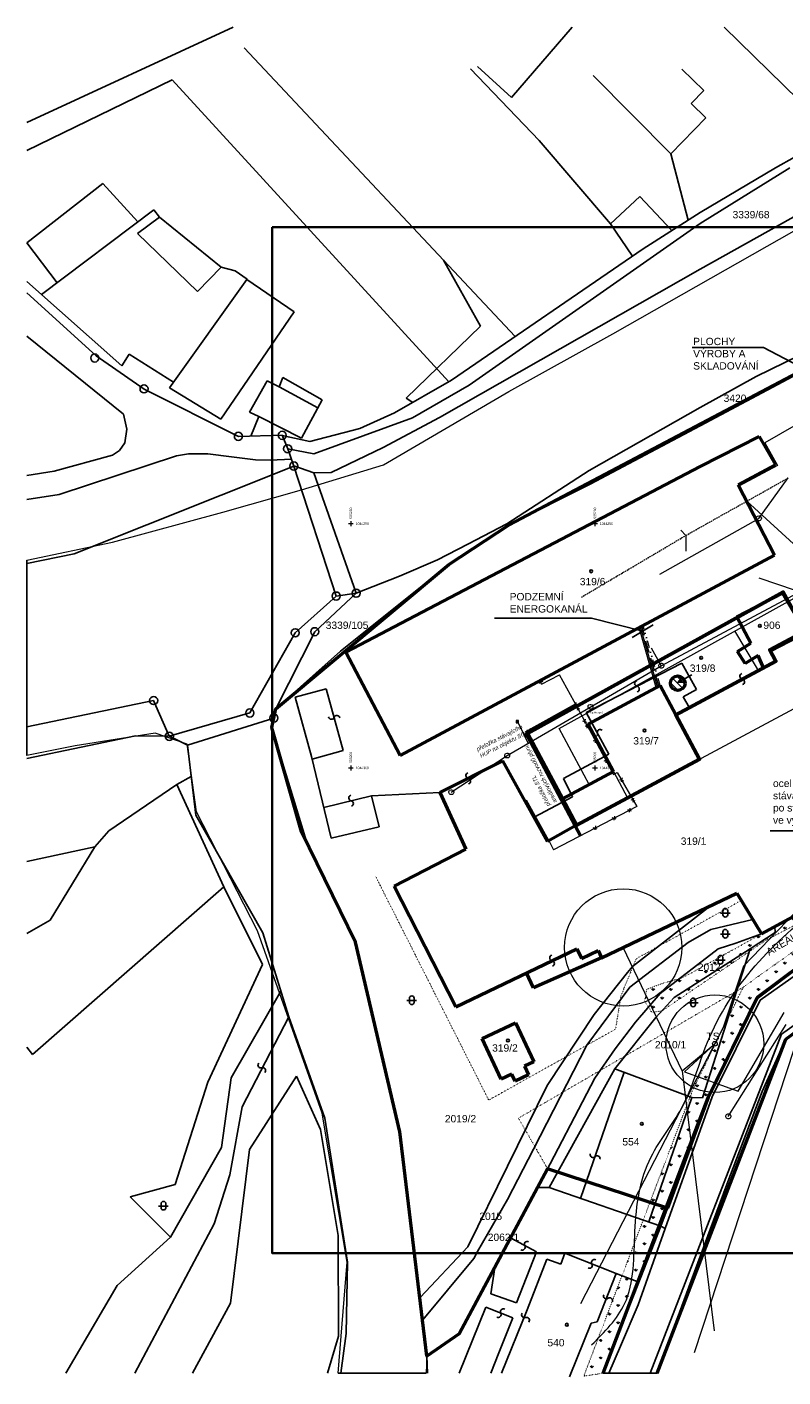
# Model space of a CAD drawing. Header units: millimetres. Extents: x 86477 to 788943, y -27515 to 248801.
# Tile 1 of 10: x 86477 to 241336, y -27515 to 248801. Entities that reach past the tile are written whole.
import ezdxf
from ezdxf.enums import TextEntityAlignment as Align
from ezdxf.lldxf.tags import DXFTag

# ---------------------------------------------------------------- set-up
doc = ezdxf.new("R2010")
doc.units = ezdxf.units.MM
for name, pattern in [('ACAD_ISO06W100', [36, 24, -3, 0, -3, 0, -3, 0, -3]), ('DASHED', [4.5, 3, -1.5]), ('DGN Style 2', [1864.39533, 1118.637198, -745.758132]), ('DIVIDE', [8, 3, -1.5, 0.25, -1.5, 0.25, -1.5]), ('DOT2', [0.875, 0.125, -0.75]), ('I-PLYN', [760, 500, -80, 100, -80])]:
    doc.linetypes.add(name, pattern=pattern)
for name, color, linetype, lineweight in [('hranice', 3, 'Continuous', 20), ('IN_C_TENKA', 7, 'Continuous', 18), ('IN_NS_TLUSTA', 1, 'Continuous', 60), ('IN_SRAFY', 8, 'Continuous', 9), ('OstElektroNNnadz', 232, '_EL_VEDENI_NN_NADZ', 13), ('OstElektroNnPodz', 1, '660B', 13), ('OstKanDest', 32, '626B', 13), ('OstKanSplask', 34, 'KANALIZACE_SPLASKOVA_PODZ', 13), ('OstPlynNtl', 30, '633B', 13), ('OstSdelovaci', 216, 'EL_VEDENI_SLABOPROUD_PODZ', 13), ('OstVodPitna', 150, '616B', 13), ('Plyn', 7, 'Continuous', 30), ('sítě stávající', 5, 'Continuous', 15), ('Vrstva 1', 7, 'Continuous', 0), ('Vrstva 34', 7, 'Continuous', 0), ('Vrstva 39', 7, 'Continuous', 0)]:
    doc.layers.add(name, color=color, linetype=linetype, lineweight=lineweight)
for name, color, linetype in [('IN_BP_BOURACI PRACE', 40, 'Continuous'), ('IN_TEXT', 7, 'Continuous'), ('KATASTR', 116, 'Continuous'), ('OPLOCENÍ', 240, '212R'), ('ZTI_KAN-POPIS', 7, 'Continuous'), ('ZTI_POPIS', 7, 'Continuous')]:
    doc.layers.add(name, color=color, linetype=linetype)
doc.layers.add('IN_HELP', color=6, linetype='Continuous', plot=False)
doc.styles.add('INDRA', font='ariali.ttf')
doc.styles.add('Koty', font='arial.ttf')
doc.styles.add('ROMAND', font='romand.shx', dxfattribs={"width": 0.85})
doc.styles.get("Standard").update_dxf_attribs({"font": 'arial.ttf'})
doc.styles.add('Style-cs_Working', font='cs_Working.shx')
doc.linetypes.add('212R', pattern='A,10,[119,stn.shx,S=0.05,R=0,X=0,Y=0],0.0001', length=10.0001)
doc.linetypes.add('616B', pattern='A,5,-2,5,-5.5,[145,stn.shx,S=0.1,R=0,X=0,Y=0],-5.5,5,-2', length=30)
doc.linetypes.add('626B', pattern='A,5,-2,5,-5.5,[150,stn.shx,S=0.1,R=0,X=0,Y=0],-5.5,5,-2', length=30)
doc.linetypes.add('633B', pattern='A,5,-2,5,-5.5,[155,stn.shx,S=0.1,R=0,X=0,Y=0],-5.5,5,-2', length=30)
doc.linetypes.add('660B', pattern='A,5,-2,5,-5.5,[166,stn.shx,S=0.1,R=0,X=0,Y=0],-5.5,5,-2', length=30)
doc.linetypes.add('_EL_VEDENI_NN_NADZ', pattern='A,10,-15,[109,cadkon.shx,S=5,R=0,X=0,Y=0],-50,10,-10', length=95)
doc.linetypes.add('EL_VEDENI_NADZ', pattern='A,10,-15,[107,cadkon.shx,S=5,R=0,X=0,Y=0],-50,10,-10', length=95)
doc.linetypes.add('EL_VEDENI_NN_PODZ', pattern='A,35,-15,[109,cadkon.shx,S=5,R=0,X=0,Y=0],-50', length=100)
doc.linetypes.add('EL_VEDENI_SLABOPROUD_PODZ', pattern='A,35,-30,[116,cadkon.shx,S=5,R=0,X=0,Y=0],-35', length=100)
doc.linetypes.add('EL_VEDENI_VN_PODZ', pattern='A,35,-15,[110,cadkon.shx,S=5,R=0,X=0,Y=0],-50', length=100)
doc.linetypes.add('HRANICE1', pattern='A,6.35,-2.54,[133,ltypeshp.shx,S=2.54,R=0,X=-2.54,Y=0],-2.54,25.4', length=36.83)
doc.linetypes.add('KANALIZACE_SPLASKOVA_PODZ', pattern='A,35,-15,[102,cadkon.shx,S=5,R=0,X=0,Y=5],-5,[102,cadkon.shx,S=5,R=0,X=20,Y=5],30,-15', length=100)
doc.linetypes.add('OCH_PASMO_PRUM_ZAVODU', pattern='A,17.5,[134,cadkon.shx,S=5,R=0,X=0,Y=-5],17.5,-10,0,-10', length=55)
tags = doc.linetypes.add('PLYN', pattern='A,12.7,-5.08,["GAS",Standard,S=2.54,R=0,X=-2.54,Y=-1.27],-6.35', length=24.13).pattern_tags.tags
tags[6] = DXFTag(74, 10)
doc.linetypes.add('PLYN_POTRUBI_ST_PODZ', pattern='A,35,-15,[113,cadkon.shx,S=5,R=0,X=0,Y=0],-50', length=100)
doc.linetypes.add('PRIMARNI_TEPLOVOD_NADZ', pattern='A,10,-15,[123,cadkon.shx,S=1.25,R=0,X=0,Y=0],-50,10,-10', length=95)
doc.linetypes.add('VODOVOD_NADZ', pattern='A,10,-15,[119,cadkon.shx,S=1.25,R=0,X=0,Y=0],-50,10,-10', length=95)
doc.dimstyles.new('IP 1_100', dxfattribs={"dimscale": 100, "dimtxt": 2.5, "dimasz": 2, "dimexe": 1, "dimexo": 1, "dimgap": 1, "dimtad": 1, "dimdec": 0, "dimzin": 0, "dimdsep": 46, "dimtxsty": 'ROMAND', "dimblk": 'ARCHTICK', "dimcen": 0.09, "dimdle": 1, "dimclrd": 256, "dimclre": 256, "dimclrt": 7, "dimadec": 0, "dimazin": 0, "dimtfac": 1, "dimtdec": 0, "dimtix": 1, "dimtmove": 2, "dimatfit": 3, "dimldrblk": 'OBLIQUE', "dimfxl": 20, "dimfxlon": 1, "dimtolj": 1, "dimtzin": 0, "dimarcsym": 0})
pattern_1 = [(90, (119572.2, -39996.2), (-1796.051, 1796.051), [476.25, -3115.852]), (45, (119572.2, -39996.2), (-1796.05, 1796.05), [476.25, -2063.75]), (135, (119572.2, -39996.2), (-1796.05, -1796.05), [476.25, -2063.75])]

# ---------------------------------------------------------------- blocks, each defined once
blk = doc.blocks.new('_ArchTick')
at = {"color": 0, "linetype": 'ByBlock', "lineweight": 13, "const_width": 0.15}
blk.add_lwpolyline([(-0.5, -0.5), (0.5, 0.5)], dxfattribs=at)
blk = doc.blocks.new('Z620_2')
at = {"layer": 'Vrstva 34', "color": 32, "linetype": 'Continuous', "lineweight": 0}
for p, q in [((-0.5, 0.1), (-0.45, 0.25)), ((-0.5, -0.1), (-0.5, 0.1)), ((-0.45, 0.25), (-0.35, 0.4)), ((-0.35, 0.4), (-0.1, 0.5)), ((-0.1, 0.5), (0.1, 0.5)), ((0.1, 0.5), (0.35, 0.4)), ((0.35, 0.4), (0.45, 0.25)), ((0.45, 0.25), (0.5, 0.1)), ((0.5, 0.1), (0.5, -0.1)), ((-0.4, -0.35), (-0.5, -0.1)), ((-0.25, -0.45), (-0.4, -0.35)), ((-0.1, -0.5), (-0.25, -0.45)), ((0.1, -0.5), (-0.1, -0.5)), ((0.25, -0.45), (0.1, -0.5)), ((0.4, -0.35), (0.25, -0.45)), ((0.5, -0.1), (0.4, -0.35))]:
    blk.add_line(p, q, dxfattribs=at)
blk = doc.blocks.new('Z620')
at = {"layer": 'Vrstva 34', "color": 32, "linetype": 'Continuous', "lineweight": 13}
for p, q in [((-0.5, 0.1), (-0.45, 0.25)), ((-0.5, -0.1), (-0.5, 0.1)), ((-0.45, 0.25), (-0.35, 0.4)), ((-0.35, 0.4), (-0.1, 0.5)), ((-0.1, 0.5), (0.1, 0.5)), ((0.1, 0.5), (0.35, 0.4)), ((0.35, 0.4), (0.45, 0.25)), ((0.45, 0.25), (0.5, 0.1)), ((0.5, 0.1), (0.5, -0.1)), ((-0.4, -0.35), (-0.5, -0.1)), ((-0.25, -0.45), (-0.4, -0.35)), ((-0.1, -0.5), (-0.25, -0.45)), ((0.1, -0.5), (-0.1, -0.5)), ((0.25, -0.45), (0.1, -0.5)), ((0.4, -0.35), (0.25, -0.45)), ((0.5, -0.1), (0.4, -0.35))]:
    blk.add_line(p, q, dxfattribs=at)
blk = doc.blocks.new('Z630')
at = {"layer": 'Vrstva 34', "color": 32, "linetype": 'Continuous', "lineweight": 0}
for p, q in [((-0.25, 0.25), (-0.25, -0.25)), ((0.25, 0.25), (-0.25, 0.25)), ((-0.25, 0.25), (-0.15, 0.15)), ((-0.15, 0.15), (0.15, 0.15)), ((0.15, 0.05), (-0.15, 0.05)), ((-0.15, 0.05), (-0.15, -0.05)), ((0.15, 0.15), (0.15, 0.05)), ((0.25, -0.25), (0.25, 0.25)), ((-0.25, -0.25), (0.25, -0.25)), ((-0.15, -0.05), (0.15, -0.05)), ((0.15, -0.15), (-0.15, -0.15)), ((0.15, -0.05), (0.15, -0.15))]:
    blk.add_line(p, q, dxfattribs=at)

msp = doc.modelspace()

# ---------------------------------------------------------------- hatches: boundary and pattern name
at = {"layer": 'IN_SRAFY', "ltscale": 100}
h = msp.add_hatch(dxfattribs=at)
h.set_pattern_fill('ANSI31', color=42, scale=300, angle=90)
h.set_pattern_definition([(135, (119572.2, -39996.2), (-673.519, -673.519), [])])
h.paths.add_polyline_path([(221271, 114482, 1), (218271, 114482, 1)])
h = msp.add_hatch(dxfattribs=at)
h.set_pattern_fill('GRASS', color=74, scale=100)
h.set_pattern_definition(pattern_1)
h.paths.add_polyline_path([(284858, 74835), (265008, 68424), (254394, 63856), (235978, 49994), (226009, 29703), (204519, -26742), (200542, -27352), (222796, 31100), (233206, 52288), (252935, 66361), (263775, 71704), (285564, 78741)])
h = msp.add_hatch(dxfattribs=at)
h.set_pattern_fill('GRASS', color=74, scale=100)
h.set_pattern_definition(pattern_1)
h.paths.add_polyline_path([(220212, 54077), (216543, 53037), (213493, 51910), (212940, 49447), (213771, 48181), (216180, 50987)])
h.paths.add_polyline_path([(234585, 60149), (239726, 63464), (239665, 64681), (236946, 63199), (228812, 58679, -0.2273284), (229022, 58302), (229022, 57433, -0.8764223), (228025, 57442), (228025, 58242), (220855, 54259), (220212, 54077), (216180, 50987), (213771, 48181), (214474, 47109), (216456, 47345), (219066, 50151)])
h.paths.add_polyline_path([(234389, 59531), (234585, 60149), (219066, 50151), (216456, 47345)], flags=17)
h.paths.add_polyline_path([(246428, 66313), (245400, 67807), (239665, 64681), (239726, 63464), (234585, 60149), (234389, 59531), (237963, 61961)])
h.paths.add_polyline_path([(250258, 68282), (246409, 76700), (245928, 76466), (248990, 69764), (245400, 67807), (246428, 66313)])

# ---------------------------------------------------------------- linework, layer by layer
at = {"layer": 'hranice', "linetype": 'OCH_PASMO_PRUM_ZAVODU', "lineweight": 20, "ltscale": 100}
msp.add_spline([(202129, -20933), (208890, -12527), (210997, 2279), (214303, 17534), (220552, 27499), (225876, 41020), (249503, 69191), (299823, 89333), (318626, 92312), (367165, 107830), (414697, 130805), (432523, 140720), (462318, 147648), (485842, 148552)], degree=3, dxfattribs=at)
at = {"layer": 'IN_BP_BOURACI PRACE', "lineweight": 50, "ltscale": 100}
for p, q in [((231864, 128083), (241224, 132946)), ((241224, 132946), (245807, 125135)), ((234747, 122690), (231864, 128083)), ((232031, 121011), (234747, 122690)), ((233555, 118545), (232031, 121011)), ((236214, 120189), (233555, 118545)), ((237364, 117665), (236214, 120189)), ((216161, 114005), (201394, 106100)), ((219371, 108010), (216161, 114005)), ((201394, 106100), (206586, 96402))]:
    msp.add_line(p, q, dxfattribs=at)
msp.add_circle((219771, 114482), 1500, dxfattribs=at)
at = {"layer": 'IN_C_TENKA', "ltscale": 100}
for p, q in [((199022, 85445), (251919, 113763)), ((224227, 98939), (219371, 108010)), ((206586, 96402), (209460, 91033))]:
    msp.add_line(p, q, dxfattribs=at)
at = {"layer": 'IN_C_TENKA', "color": 152}
for points in [[(86477, 139675), (103968, 143387), (126575, 149519), (142722, 154038), (159516, 159201), (185191, 174209), (206505, 185989), (243615, 207084), (270146, 222421), (298758, 236717), (306301, 239577), (319566, 240097), (337514, 241136), (359883, 239577), (390056, 234638), (434008, 230720), (464794, 232030), (484329, 233341)], [(150221, -26742), (152050, -4022), (146958, 26514), (133660, 63835), (121212, 88150), (119315, 101990), (112716, 104284), (96362, 101704), (86477, 99680)]]:
    msp.add_lwpolyline(points, dxfattribs=at)
at = {"layer": 'IN_C_TENKA', "color": 152, "ltscale": 100}
msp.add_lwpolyline([(484329, 196581), (473741, 196197), (441500, 197729), (409400, 200670), (393082, 203076), (373020, 207620), (359473, 209538), (344418, 210485), (326730, 208696), (310938, 205961), (286125, 200129), (254898, 183647), (226912, 168875), (185254, 146887), (172917, 138812), (161902, 129637), (137448, 109267), (136620, 105448), (143956, 81479), (153994, 61076), (162820, 22651), (167034, -11225), (168393, -23265), (168235, -26742)], dxfattribs=at)
at = {"layer": 'IN_C_TENKA', "color": 165, "lineweight": 50, "ltscale": 100}
msp.add_lwpolyline([(254394, 63856), (236086, 50213), (226009, 29703), (217673, 7044), (193117, 15095), (174968, -18677), (168393, -23265), (162820, 22651), (153780, 61513), (142685, 84063), (136620, 105448), (137448, 109267), (172917, 138812), (185254, 146887), (286125, 200129)], dxfattribs=at)
at = {"layer": 'IN_C_TENKA', "color": 8, "lineweight": 50, "ltscale": 100}
for points in [[(204519, -26742), (226009, 29703), (235978, 49994), (254394, 63856), (265008, 68424), (310711, 83186), (350366, 94751), (353803, 96010), (360959, 99349), (384953, 111289), (416201, 127453), (431017, 135730), (442010, 138843), (454440, 140802), (484329, 139401)], [(215569, -26742), (241890, 41656), (261206, 55834), (292339, 67393), (304757, 71709), (360180, 90017), (390944, 104817), (434344, 127239), (447185, 130318), (467542, 130222), (484329, 128998)]]:
    msp.add_lwpolyline(points, dxfattribs=at)
at = {"layer": 'IN_C_TENKA', "color": 3, "linetype": 'DOT2', "lineweight": 20, "ltscale": 100}
for points in [[(243785, 82439), (250258, 68282), (237963, 61961), (216456, 47345), (214474, 47109), (212940, 49447), (213493, 51910), (216543, 53037), (220855, 54259), (236946, 63199)], [(232820, 70010), (211229, 58070), (208141, 50560), (207008, 43667), (181066, 29161), (157903, 74942)], [(233206, 52288), (187140, 25458), (193117, 15095)]]:
    msp.add_lwpolyline(points, dxfattribs=at)
msp.add_lwpolyline([(284858, 74835), (265008, 68424), (254394, 63856), (235978, 49994), (226009, 29703), (204519, -26742), (200542, -27352), (222796, 31100), (233206, 52288), (252935, 66361), (263775, 71704), (285564, 78741)], close=True, dxfattribs=at)
at = {"layer": 'IN_HELP'}
for p, q in [((86477, 99680), (86477, 139675)), ((150221, -26742), (168235, -26742)), ((204519, -26742), (215569, -26742))]:
    msp.add_line(p, q, dxfattribs=at)
at = {"layer": 'IN_HELP', "ltscale": 100}
msp.add_lwpolyline([(231864, 128083), (241224, 132946), (245826, 125145), (238609, 121333), (239854, 118976), (237374, 117643), (236214, 120189), (233555, 118545), (232031, 121011), (234747, 122690), (231864, 128083)], close=True, dxfattribs=at)
at = {"layer": 'IN_NS_TLUSTA', "ltscale": 100}
msp.add_lwpolyline([(188978, 104206), (196148, 90814), (199022, 85445), (209460, 91033), (224227, 98939), (219371, 108010), (239853, 118977), (238630, 121293), (245826, 125145), (241395, 133093)], close=True, dxfattribs=at)
at = {"layer": 'IN_TEXT', "color": 40, "ltscale": 100}
msp.add_line((263826, 84304), (238686, 84304), dxfattribs=at)
at = {"layer": 'KATASTR'}
for p, q in [((86477, 229250), (128692, 248801)), ((185752, 234405), (198175, 248801)), ((251793, 226703), (229254, 248801)), ((186503, 185443), (130929, 244555)), ((178758, 240743), (185752, 234405)), ((116231, 237983), (86477, 223552)), ((172898, 176189), (116231, 237983)), ((191395, 225547), (177317, 240251)), ((202448, 238856), (218376, 222833)), ((225146, 235788), (220635, 240173)), ((222555, 233122), (225146, 235788)), ((225548, 230212), (222555, 233122)), ((218376, 222833), (225548, 230212)), ((239797, 219976), (251793, 226703)), ((205986, 208487), (191395, 225547)), ((221910, 209281), (218376, 222833)), ((224377, 199258), (261386, 219976)), ((102002, 216754), (86477, 204646)), ((109163, 208910), (102002, 216754)), ((212036, 214122), (205986, 208487)), ((218551, 207128), (212036, 214122)), ((89476, 194055), (112453, 211393)), ((112453, 211393), (113589, 209887)), ((212724, 203392), (224377, 210863)), ((113589, 209887), (109143, 206532)), ((113589, 209887), (126231, 199639)), ((224377, 208575), (177031, 175525)), ((205986, 208487), (210511, 201877)), ((86477, 204646), (92658, 196456)), ((109143, 206532), (121424, 194664)), ((173434, 176496), (212724, 203392)), ((121424, 194664), (126231, 199639)), ((126231, 199639), (129100, 198916)), ((224377, 199258), (170964, 168876)), ((179354, 187595), (171780, 201104)), ((224377, 167151), (286125, 200129)), ((105876, 179433), (86477, 196728)), ((131530, 197142), (115691, 174977)), ((129100, 198916), (131547, 197167)), ((141222, 190487), (131530, 197142)), ((100615, 181484), (86477, 194393)), ((126160, 168552), (141222, 190487)), ((86477, 185541), (106250, 169571)), ((164135, 172856), (179354, 187595)), ((235866, 177288), (249004, 183687)), ((110457, 174677), (100615, 181484)), ((107425, 181860), (105876, 179433)), ((116479, 176080), (107425, 181860)), ((138152, 175162), (138893, 177042)), ((138893, 177042), (146932, 172484)), ((224377, 170907), (235866, 177288)), ((129783, 165007), (110457, 174677)), ((115691, 174977), (126160, 168552)), ((132052, 169977), (135644, 176358)), ((135644, 176358), (138152, 175162)), ((138152, 175162), (146067, 170884)), ((161778, 169821), (173434, 176496)), ((177031, 175525), (165445, 168839)), ((146932, 172484), (142713, 164678)), ((165519, 171964), (164135, 172856)), ((106250, 169571), (106907, 166453)), ((133994, 169046), (132052, 169977)), ((132311, 165072), (133994, 169046)), ((142713, 164678), (133994, 169046)), ((165445, 168839), (145211, 161445)), ((154640, 166614), (161778, 169821)), ((170964, 168876), (159443, 162713)), ((106907, 166453), (106509, 163714)), ((144425, 163931), (154640, 166614)), ((106509, 163714), (105423, 162130)), ((138736, 165236), (129783, 165007)), ((139875, 162477), (138736, 165236)), ((144425, 163931), (138736, 165180)), ((103988, 161143), (92043, 157915)), ((93089, 153093), (117099, 161014)), ((105423, 162130), (103988, 161143)), ((117099, 161014), (119560, 161422)), ((119560, 161422), (123554, 161462)), ((123554, 161462), (128381, 160849)), ((128381, 160849), (133318, 160237)), ((136287, 160127), (140670, 160336)), ((141141, 158943), (139875, 162477)), ((145211, 161445), (139886, 162463)), ((159443, 162713), (148754, 157604)), ((92043, 157915), (86477, 157017)), ((141141, 158920), (96117, 140999)), ((133318, 160237), (136287, 160127)), ((149819, 132336), (141141, 158943)), ((145208, 157519), (141157, 158959)), ((148754, 157604), (145208, 157519)), ((145208, 157519), (153898, 132908)), ((86477, 152092), (93089, 153093)), ((96117, 140999), (86477, 138974)), ((162750, 136414), (153898, 132908)), ((145425, 125022), (153898, 132908)), ((153898, 132908), (149808, 132300)), ((141419, 124811), (149819, 132336)), ((132113, 108415), (141419, 124811)), ((137448, 109267), (145425, 125022)), ((137448, 109267), (150709, 121076)), ((141435, 111610), (147784, 113354)), ((147784, 113354), (151256, 100716)), ((86477, 105549), (112395, 110934)), ((112395, 110934), (115605, 103643)), ((141435, 111610), (144761, 99500)), ((115605, 103643), (132113, 108415)), ((136620, 105448), (137448, 109267)), ((137034, 107358), (119344, 101778)), ((142685, 84063), (136620, 105448)), ((108690, 103694), (86477, 99106)), ((115646, 103677), (108690, 103694)), ((119344, 101778), (115646, 103677)), ((119344, 101778), (121082, 87487)), ((144761, 99500), (148804, 82760)), ((151256, 100716), (144906, 98972)), ((117172, 93751), (120122, 95382)), ((103235, 84276), (117172, 93751)), ((126824, 72794), (117172, 93751)), ((157065, 91439), (147279, 89076)), ((158590, 85123), (157065, 91439)), ((121082, 87487), (134761, 63416)), ((100365, 80991), (103235, 84276)), ((153780, 61513), (142685, 84063)), ((148804, 82760), (158590, 85123)), ((100365, 80991), (86477, 77992)), ((91237, 66014), (100365, 80991)), ((126824, 72794), (87598, 38462)), ((134721, 56947), (126824, 72794)), ((86477, 63240), (91237, 66014)), ((134761, 63416), (140114, 46179)), ((162820, 22651), (153780, 61513)), ((123491, 32862), (134721, 56947)), ((138468, 51478), (128325, 33712)), ((130585, 27796), (140114, 46179)), ((140114, 46179), (147511, 25433)), ((87598, 38462), (86477, 40003)), ((128325, 33712), (126304, 19474)), ((141667, 34083), (132046, 19033)), ((146568, 23154), (141667, 34083)), ((116863, 11857), (123491, 32862)), ((176759, -843), (193056, 32151)), ((229800, 11894), (237098, 30894)), ((128004, 13848), (130585, 27796)), ((222655, 29684), (213862, 4221)), ((226825, 29797), (217224, 2893)), ((226009, 29703), (220420, 14340)), ((224858, 29611), (222655, 29684)), ((147511, 25433), (152153, -4045)), ((150185, 1434), (146568, 23154)), ((167034, -11225), (162820, 22651)), ((126304, 19474), (115907, 1099)), ((132046, 19033), (128195, -12424)), ((190199, 19149), (184893, 8843)), ((124849, 3817), (128004, 13848)), ((220420, 14340), (216294, 3381)), ((107584, 9390), (116863, 11857)), ((174968, -18677), (191142, 11303)), ((193424, 11278), (191142, 11303)), ((216294, 3381), (193424, 11278)), ((222537, -7825), (229800, 11894)), ((115907, 1099), (107584, 9390)), ((184893, 8843), (178743, -1850)), ((108598, -26742), (124849, 3817)), ((204519, -26742), (216294, 3381)), ((217224, 2893), (211651, -12722)), ((217224, 2893), (216294, 3381)), ((115907, 1099), (104932, -8810)), ((150304, -19146), (150185, 1434)), ((190838, -1914), (185550, 939)), ((167034, -11225), (176759, -843)), ((178743, -1850), (177986, -3272)), ((186750, -12328), (190838, -1914)), ((195814, -4439), (196635, -2174)), ((196635, -2174), (207191, -6319)), ((152153, -4045), (151862, -18635)), ((177986, -3272), (167219, -16234)), ((182280, -5123), (181492, -10481)), ((188960, -13798), (192924, -3392)), ((192924, -3392), (195814, -4439)), ((207191, -6319), (203295, -16242)), ((207191, -6319), (211799, -8120)), ((215569, -26742), (222537, -7825)), ((104932, -8810), (94469, -26742)), ((181492, -10481), (186750, -12328)), ((128195, -12424), (120356, -26742)), ((167600, -15776), (167034, -11225)), ((175019, -26742), (180461, -13201)), ((180461, -13201), (186020, -15435)), ((183648, -26742), (188960, -13798)), ((211651, -12722), (208033, -21185)), ((168393, -23265), (167600, -15776)), ((186020, -15435), (183152, -22571)), ((202063, -16512), (197579, -27515)), ((203295, -16242), (202063, -16512)), ((148049, -26742), (150304, -19146)), ((151862, -18635), (150779, -26742)), ((168393, -23265), (174968, -18677)), ((208033, -21185), (205657, -26742)), ((168533, -26742), (168393, -23265)), ((183152, -22571), (181475, -26742))]:
    msp.add_line(p, q, dxfattribs=at)
at = {"layer": 'KATASTR', "ltscale": 100}
for p, q in [((224377, 170907), (201622, 157993)), ((201859, 155261), (224377, 167151)), ((201622, 157993), (184741, 147085)), ((185254, 146887), (201859, 155261)), ((172917, 138812), (185254, 146887)), ((184741, 147085), (176754, 142942)), ((176754, 142942), (170588, 139743)), ((150709, 121076), (172917, 138812)), ((170588, 139743), (162750, 136414)), ((231840, 128126), (241224, 132946)), ((241224, 132946), (246085, 124660)), ((234747, 122690), (231840, 128126)), ((238970, 121058), (246063, 124703)), ((232031, 121011), (234747, 122690)), ((222163, 109453), (240010, 119062)), ((233555, 118545), (232031, 121011)), ((236214, 120189), (233555, 118545)), ((237364, 117665), (236214, 120189)), ((240010, 119062), (238970, 121058)), ((200988, 108504), (220599, 118616)), ((222692, 116170), (219808, 114658)), ((220599, 118616), (223594, 113183)), ((219808, 114658), (220456, 115486)), ((219808, 114658), (220857, 114721)), ((223594, 113183), (220859, 111711)), ((220859, 111711), (222163, 109453)), ((205628, 99974), (200988, 108504)), ((196370, 95005), (205628, 99974)), ((171066, 92103), (183975, 98633)), ((183975, 98633), (190369, 87049)), ((198246, 91224), (196370, 95005)), ((157065, 91439), (171066, 92103)), ((190369, 87049), (198246, 91224)), ((210493, 56492), (226451, 68935)), ((226584, 64111), (221874, 61439)), ((235171, 66129), (226584, 64111)), ((254394, 63856), (236086, 50213)), ((239665, 64681), (239726, 63464)), ((221874, 61439), (209978, 52301)), ((228057, 60088), (231670, 61292)), ((231670, 61292), (236946, 63199)), ((239726, 63464), (234585, 60149)), ((255235, 62816), (236688, 49646)), ((216180, 50987), (228057, 60088)), ((219066, 50151), (234585, 60149)), ((234585, 60149), (224858, 29611)), ((209499, 55252), (210493, 56492)), ((241036, 42645), (260451, 56560)), ((202639, 46682), (209499, 55252)), ((209978, 52301), (201131, 40384)), ((211147, 45125), (216180, 50987)), ((215286, 46087), (219066, 50151)), ((236086, 50213), (226009, 29703)), ((236688, 49646), (226825, 29797)), ((193056, 32151), (202639, 46682)), ((206917, 35544), (215286, 46087)), ((206952, 39658), (211147, 45125)), ((214145, -26742), (241036, 42645)), ((237098, 30894), (241890, 41656)), ((201131, 40384), (190199, 19149)), ((202776, 33640), (206952, 39658)), ((191142, 11303), (202776, 33640)), ((206917, 35544), (193424, 11278)), ((208795, 34845), (199887, 9047)), ((222655, 29684), (206917, 35544))]:
    msp.add_line(p, q, dxfattribs=at)
at = {"layer": 'KATASTR', "color": 7, "lineweight": 50}
for p, q in [((224377, 158859), (236466, 165014)), ((236466, 165014), (239818, 159199)), ((151789, 120819), (162883, 99661))]:
    msp.add_line(p, q, dxfattribs=at)
at = {"layer": 'KATASTR', "color": 7, "lineweight": 50, "ltscale": 100}
for p, q in [((224377, 158859), (151789, 120819)), ((239818, 159199), (232166, 155102)), ((232166, 155102), (239597, 140730)), ((162883, 99661), (239597, 140730)), ((238630, 121293), (245807, 125135)), ((219371, 108010), (239854, 118976)), ((239854, 118976), (238630, 121293)), ((183975, 98633), (171066, 92103)), ((193088, 82123), (183975, 98633)), ((206586, 96402), (196148, 90814)), ((171066, 92103), (176342, 80534)), ((196148, 90814), (199022, 85445)), ((199022, 85445), (193088, 82123)), ((176342, 80534), (161655, 72951)), ((161655, 72951), (174345, 48282)), ((204180, 58304), (231897, 71534)), ((231897, 71534), (236946, 63199)), ((236946, 63199), (248990, 69764)), ((174345, 48282), (199109, 60106)), ((204180, 58304), (190251, 52141)), ((199109, 60106), (200043, 58150)), ((200043, 58150), (203472, 59787)), ((203472, 59787), (204180, 58304)), ((190251, 52141), (188799, 55183)), ((179711, 41789), (186518, 44995)), ((186518, 44995), (190283, 37001)), ((183630, 33467), (179711, 41789)), ((190283, 37001), (188399, 36114)), ((188399, 36114), (189237, 34333)), ((185772, 34476), (183630, 33467)), ((186456, 33023), (185772, 34476)), ((189237, 34333), (186456, 33023))]:
    msp.add_line(p, q, dxfattribs=at)
at = {"layer": 'KATASTR'}
for points in [[(224377, 208575), (242741, 219976)], [(224377, 210863), (239797, 219976)], [(113436, 7471), (115430, 7471)]]:
    msp.add_lwpolyline(points, dxfattribs=at)
at = {"layer": 'KATASTR', "ltscale": 100}
for points in [[(233040, 114220, 0.7743875), (232974, 115355, -0.7812922), (232909, 116488)], [(211489, 112733, 0.7743875), (211424, 113867, -0.7812922), (211359, 115001)], [(202351, 103626, 0.7743875), (203308, 104239, -0.7812922), (204264, 104852)], [(176917, 93896, 0.7743875), (176852, 95030, -0.7812922), (176787, 96164)], [(229019, 67928, -0.9407376), (230015, 67928), (230015, 67059, -0.8764223), (229019, 67067), (229019, 67928)], [(229018, 63613, -0.9407376), (230015, 63613), (230015, 62743, -0.8764223), (229018, 62752), (229018, 63613)], [(194101, 56549, 0.7743875), (194036, 57683, -0.7812922), (193970, 58817)], [(228025, 58302, -0.9407376), (229022, 58302), (229022, 57433, -0.8764223), (228025, 57442), (228025, 58302)], [(164795, 50019, -0.9407376), (165792, 50019), (165792, 49149, -0.8764223), (164795, 49158), (164795, 50019)], [(222436, 49573, -0.9407376), (223433, 49573), (223433, 48703, -0.8764223), (222436, 48712), (222436, 49573)]]:
    msp.add_lwpolyline(points, format="xyb", dxfattribs=at)
at = {"layer": 'KATASTR'}
for points in [[(150526, 107398, 0.7743875), (149393, 107496, -0.7812922), (148262, 107593)], [(152933, 89291, 0.7743875), (152868, 90426, -0.7812922), (152802, 91559)], [(135209, 34829, 0.7743875), (134573, 35771, -0.7812922), (133939, 36712)], [(203837, 17057, 0.7743875), (202843, 17606, -0.7812922), (201849, 18155)], [(113935, 7969, -0.9407376), (114932, 7969), (114932, 7100, -0.8764223), (113935, 7109), (113935, 7969)], [(187627, -1456, 0.7743875), (188432, -654, -0.7812922), (189237, 147)], [(202972, -3558, 0.7743875), (202182, -4374, -0.7812922), (201392, -5190)], [(206385, -12135, 0.7743875), (205511, -11408, -0.7812922), (204639, -10682)], [(184333, -13664, 0.7743875), (183509, -14446, -0.7812922), (182685, -15227)], [(189274, -16263, 0.7743875), (188604, -15345, -0.7812922), (187935, -14428)]]:
    msp.add_lwpolyline(points, format="xyb", dxfattribs=at)
at = {"layer": 'KATASTR', "ltscale": 100}
for points in [[(228520, 67430), (230514, 67430)], [(228519, 63114), (230513, 63114)], [(227526, 57804), (229520, 57804)], [(164297, 49521), (166290, 49521)], [(221937, 49075), (223931, 49075)]]:
    msp.add_lwpolyline(points, dxfattribs=at)
at = {"layer": 'KATASTR'}
for centre, radius in [((100362, 181054), 833), ((110462, 174730), 833), ((129783, 165031), 833), ((138759, 165236), 833), ((139875, 162477), 833), ((141141, 158943), 833), ((149808, 132323), 833), ((153898, 132908), 833), ((141419, 124811), 833), ((145425, 125022), 833), ((112418, 110934), 833), ((132131, 108393), 833), ((137034, 107358), 833), ((115623, 103621), 833), ((212415, 24303), 286), ((197070, -16811), 286)]:
    msp.add_circle(centre, radius, dxfattribs=at)
at = {"layer": 'KATASTR', "ltscale": 100}
for centre in [(202018, 137397), (236604, 126223), (224555, 119676), (212973, 104802), (184998, 41353)]:
    msp.add_circle(centre, 286, dxfattribs=at)
at = {"layer": 'OPLOCENÍ', "linetype": 'HRANICE1', "lineweight": 20, "ltscale": 100}
for centre, radius in [((208600, 60414), 12000), ((227374, 40701), 10000)]:
    msp.add_circle(centre, radius, dxfattribs=at)
at = {"layer": 'OstElektroNNnadz', "ltscale": 100}
for p, q in [((248910, 72903), (233263, 56599)), ((233263, 56599), (229073, 43989)), ((229073, 43989), (199870, -12525))]:
    msp.add_line(p, q, dxfattribs=at)
at = {"layer": 'OstElektroNNnadz', "linetype": 'EL_VEDENI_VN_PODZ', "ltscale": 100}
for q in [(208600, 60414), (227374, 40701), (227216, -18099)]:
    msp.add_line((220661, 35146), q, dxfattribs=at)
at = {"layer": 'OstElektroNNnadz', "linetype": 'EL_VEDENI_NN_PODZ', "ltscale": 100}
for p, q in [((232151, 30958), (241566, 47102)), ((227374, 40701), (221130, 34948)), ((221130, 34948), (232151, 30958))]:
    msp.add_line(p, q, dxfattribs=at)
at = {"layer": 'OstElektroNNnadz', "linetype": 'EL_VEDENI_VN_PODZ', "ltscale": 100}
msp.add_circle((227374, 40701), 480, dxfattribs=at)
at = {"layer": 'OstElektroNnPodz', "linetype": 'EL_VEDENI_NADZ', "lineweight": 13, "ltscale": 10}
msp.add_line((215632, 113722), (212123, 126022), dxfattribs=at)
at = {"layer": 'OstKanDest', "linetype": 'DASHED', "ltscale": 100}
for p, q in [((221444, 144736), (242417, 156520)), ((200030, 132100), (221444, 144736))]:
    msp.add_line(p, q, dxfattribs=at)
at = {"layer": 'OstKanDest', "ltscale": 100}
for p, q in [((236393, 148226), (242417, 156520)), ((216106, 136827), (236393, 148226)), ((216406, 118072), (251813, 137013)), ((184842, 99689), (216406, 118072)), ((173392, 92188), (184842, 99689))]:
    msp.add_line(p, q, dxfattribs=at)
at = {"layer": 'OstKanSplask', "ltscale": 100}
for p, q in [((233905, 151738), (250282, 136738)), ((195451, 105232), (250584, 135789)), ((236298, 117063), (231475, 125198)), ((201606, 93736), (195451, 105232)), ((230128, 25824), (242006, 44646))]:
    msp.add_line(p, q, dxfattribs=at)
at = {"layer": 'OstPlynNtl', "linetype": 'PLYN', "ltscale": 300}
for p, q in [((244043, 167378), (237593, 163661)), ((237593, 163661), (240232, 159080))]:
    msp.add_line(p, q, dxfattribs=at)
at = {"layer": 'OstPlynNtl', "linetype": 'PLYN', "ltscale": 100}
for p, q in [((240232, 159080), (232307, 154837)), ((191888, 114292), (195544, 116191)), ((199313, 109352), (195544, 116191)), ((191888, 114292), (191679, 114684)), ((201130, 105958), (199283, 109407)), ((201130, 105958), (206321, 96260)), ((206321, 96260), (206584, 95821)), ((206584, 95821), (207389, 96211)), ((207389, 96211), (211364, 89243)), ((193350, 82267), (188794, 90523)), ((211364, 89243), (194331, 80390)), ((193349, 82269), (194331, 80390))]:
    msp.add_line(p, q, dxfattribs=at)
at = {"layer": 'OstPlynNtl', "linetype": 'PLYN_POTRUBI_ST_PODZ', "ltscale": 100}
msp.add_line((243633, 39718), (223137, -22584), dxfattribs=at)
at = {"layer": 'OstSdelovaci', "linetype": 'PRIMARNI_TEPLOVOD_NADZ', "ltscale": 10}
msp.add_line((215368, 113581), (211858, 125880), dxfattribs=at)
at = {"layer": 'OstVodPitna', "linetype": 'VODOVOD_NADZ', "ltscale": 100}
msp.add_line((236352, 136049), (270444, 124555), dxfattribs=at)
at = {"layer": 'OstVodPitna', "color": 5, "linetype": 'ACAD_ISO06W100', "lineweight": 13, "ltscale": 100}
msp.add_line((215897, 113864), (212387, 126164), dxfattribs=at)
at = {"layer": 'Plyn', "color": 40, "linetype": 'I-PLYN', "lineweight": 53, "ltscale": 100}
for p, q in [((188607, 104338), (198918, 110071)), ((188607, 104338), (188777, 104019)), ((189059, 103490), (199841, 83254))]:
    msp.add_line(p, q, dxfattribs=at)
at = {"layer": 'Plyn', "lineweight": 18, "ltscale": 100}
for p, q in [((198835, 109508), (199632, 109248)), ((199366, 109818), (199201, 108996)), ((200284, 106802), (201081, 106542)), ((200815, 107112), (200650, 106290)), ((200819, 105779), (201616, 105518)), ((201350, 106089), (201185, 105267)), ((202459, 102787), (203256, 102527)), ((202990, 103097), (202825, 102275)), ((204654, 98687), (205451, 98427)), ((205185, 98997), (205020, 98175)), ((207840, 94784), (208637, 94523)), ((208371, 95094), (208206, 94272)), ((209459, 88631), (210256, 88370)), ((209990, 88941), (209825, 88119)), ((210184, 90675), (210981, 90415)), ((210715, 90985), (210550, 90163)), ((206301, 86989), (207098, 86729)), ((206832, 87299), (206667, 86477)), ((202401, 84962), (203198, 84702)), ((202932, 85272), (202767, 84450))]:
    msp.add_line(p, q, dxfattribs=at)
at = {"layer": 'Plyn', "ltscale": 100}
for points in [[(191297, 114876), (191826, 115159), (191991, 114850), (191462, 114568)], [(201379, 105405), (201088, 105930), (201394, 106100), (201685, 105575)], [(188906, 103405), (188615, 103930), (188921, 104099), (189212, 103575)]]:
    msp.add_lwpolyline(points, close=True, dxfattribs=at)
at = {"layer": 'Plyn', "color": 40, "linetype": 'I-PLYN', "lineweight": 53, "ltscale": 100}
msp.add_circle((198916, 110070), 137, dxfattribs=at)
at = {"layer": 'sítě stávající', "linetype": 'DIVIDE', "ltscale": 500}
msp.add_line((216161, 114005), (212652, 126305), dxfattribs=at)
at = {"layer": 'Vrstva 1', "color": 3, "linetype": 'Continuous', "lineweight": 0}
for p, q in [((152313, 147146), (153313, 147146)), ((152813, 147646), (152813, 146646)), ((152313, 97146), (153313, 97146)), ((152813, 97646), (152813, 96646))]:
    msp.add_line(p, q, dxfattribs=at)
at = {"layer": 'Vrstva 1', "color": 3, "linetype": 'Continuous', "lineweight": 0, "ltscale": 100}
for p, q in [((202313, 147146), (203313, 147146)), ((202813, 147646), (202813, 146646)), ((202313, 97146), (203313, 97146)), ((202813, 97646), (202813, 96646))]:
    msp.add_line(p, q, dxfattribs=at)
at = {"layer": 'Vrstva 34', "color": 32, "linetype": 'DGN Style 2', "lineweight": 13, "ltscale": 100}
for p, q in [((221444, 144736), (220416, 145790)), ((221444, 144736), (221414, 141489)), ((214320, 121731), (216406, 118072)), ((186925, 106635), (189065, 102255))]:
    msp.add_line(p, q, dxfattribs=at)
at = {"layer": 'ZTI_POPIS', "color": 1, "lineweight": 35}
msp.add_lwpolyline([(136716, 207815), (433716, 207815), (433716, -2185), (136716, -2185)], close=True, dxfattribs=at)

# ---------------------------------------------------------------- block references
at = {"layer": 'OstKanSplask', "ltscale": 100, "xscale": 999.9976885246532, "yscale": 999.9976885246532, "zscale": 999.9976885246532, "rotation": 42.64807170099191}
msp.add_blockref('Z620_2', (236393, 148226), dxfattribs=at)
at = {"layer": 'OstKanSplask', "ltscale": 100, "xscale": 1000, "yscale": 1000, "zscale": 1000}
msp.add_blockref('Z620_2', (230128, 25824), dxfattribs=at)
at = {"layer": 'Vrstva 34', "color": 32, "linetype": 'Continuous', "lineweight": 13, "ltscale": 100, "xscale": 1000, "yscale": 1000, "zscale": 1000}
for name, p in [('Z620', (216406, 118072)), ('Z620', (201904, 109664)), ('Z630', (186925, 106635)), ('Z620', (184842, 99689)), ('Z620', (173392, 92188))]:
    msp.add_blockref(name, p, dxfattribs=at)

# ---------------------------------------------------------------- texts
at = {"layer": 'IN_TEXT', "insert": (222937, 185191), "char_height": 1500, "width": 15598.12, "attachment_point": 1, "style": 'Koty'}
msp.add_mtext('PLOCHY VÝROBY A SKLADOVÁNÍ', dxfattribs=at)
at = {"layer": 'IN_TEXT', "ltscale": 100, "insert": (185346, 132951), "char_height": 1500, "width": 15598.12, "attachment_point": 1, "style": 'Koty'}
msp.add_mtext('PODZEMNÍ \\PENERGOKANÁL', dxfattribs=at)
at = {"layer": 'IN_TEXT', "color": 40, "ltscale": 100, "insert": (239281, 94735), "char_height": 1500, "width": 23659.5, "attachment_point": 1, "style": 'Koty'}
msp.add_mtext('ocel DN 80\\Pstávající rozvod vedený po střeše\\Pve výšce cca 6,5 m', dxfattribs=at)
at = {"layer": 'IN_TEXT', "ltscale": 100, "insert": (237697, 59984), "char_height": 1500, "width": 25698.2, "attachment_point": 1, "rotation": 30.93361, "style": 'Koty'}
msp.add_mtext('AREÁLOVÁ KOMUNIKACE', dxfattribs=at)
at = {"layer": 'KATASTR', "char_height": 1500, "width": 486.77, "attachment_point": 1, "style": 'Koty'}
for s, insert in [('3339/68', (231005, 211151)), ('3420', (229172, 173570)), ('3339/105', (147667, 127109)), ('2019/2', (172072, 26099)), ('554', (208428, 21375)), ('2015', (179131, 6132)), ('2062/1', (180863, 1836)), ('540', (193084, -19739))]:
    msp.add_mtext(s, dxfattribs=dict(at, insert=insert))
at = {"layer": 'KATASTR', "ltscale": 100, "char_height": 1500, "width": 486.77, "attachment_point": 1, "style": 'Koty'}
for s, insert in [('319/6', (199709, 136041)), ('906', (237312, 127102)), ('319/8', (222246, 118320)), ('319/7', (210664, 103446)), ('319/1', (220392, 82912)), ('2012', (223884, 57113)), ('319/2', (181757, 40583)), ('2010/1', (215096, 41253))]:
    msp.add_mtext(s, dxfattribs=dict(at, insert=insert))
at = {"layer": 'OstElektroNNnadz', "linetype": 'EL_VEDENI_VN_PODZ', "ltscale": 100, "insert": (225659, 42974), "char_height": 1500, "width": 486.77, "attachment_point": 1, "style": 'Koty'}
msp.add_mtext('TS', dxfattribs=at)
at = {"layer": 'Vrstva 34', "color": 32, "linetype": 'Continuous', "lineweight": 13, "ltscale": 100, "style": 'Style-cs_Working'}
msp.add_text('nepřístupná', height=374.99, dxfattribs=at).set_placement((203100, 108496), align=Align.MIDDLE_CENTER)
at = {"layer": 'Vrstva 39', "color": 2, "linetype": 'Continuous', "lineweight": 0, "style": 'Style-cs_Working'}
for p in [(152813, 148146), (152813, 98146)]:
    msp.add_text('535250', height=500, rotation=90, dxfattribs=at).set_placement(p, align=Align.MIDDLE_LEFT)
at = {"layer": 'Vrstva 39', "color": 2, "linetype": 'Continuous', "lineweight": 0, "ltscale": 100, "style": 'Style-cs_Working'}
for p in [(202813, 148146), (202813, 98146)]:
    msp.add_text('535200', height=500, rotation=90, dxfattribs=at).set_placement(p, align=Align.MIDDLE_LEFT)
at = {"layer": 'Vrstva 39', "color": 2, "linetype": 'Continuous', "lineweight": 0, "style": 'Style-cs_Working'}
for s, p in [('1044250', (153813, 147146)), ('1044300', (153813, 97146))]:
    msp.add_text(s, height=500, dxfattribs=at).set_placement(p, align=Align.MIDDLE_LEFT)
at = {"layer": 'Vrstva 39', "color": 2, "linetype": 'Continuous', "lineweight": 0, "ltscale": 100, "style": 'Style-cs_Working'}
for s, p in [('1044250', (203813, 147146)), ('1044300', (203813, 97146))]:
    msp.add_text(s, height=500, dxfattribs=at).set_placement(p, align=Align.MIDDLE_LEFT)
at = {"layer": 'ZTI_KAN-POPIS', "ltscale": 100, "style": 'INDRA', "width": 0.8}
for s, rotation, p in [('přeložka stávajícího', 27.16117, (178813, 100540)), ('HUP na objektu SO 01', 27.16117, (179503, 99196)), ('areálových rozvodů plynu', 117.16117, (195047, 90246)), ('přeložka STL ', 117.16117, (193702, 89556))]:
    msp.add_text(s, height=843.75, rotation=rotation, dxfattribs=at).set_placement(p)

# ---------------------------------------------------------------- leaders
at = {"layer": 'IN_TEXT'}
msp.add_leader([(245954, 178675), (237322, 183181), (222736, 183181)], dimstyle='IP 1_100', override={"dimasz": 35, "dimgap": 1, "dimtad": 0}, dxfattribs=at)
at = {"layer": 'IN_TEXT', "ltscale": 100}
msp.add_leader([(212594, 125141), (202132, 127772), (182228, 127772)], dimstyle='IP 1_100', override={"dimasz": 35, "dimtad": 0}, dxfattribs=at)

doc.saveas('drawing.dxf')
